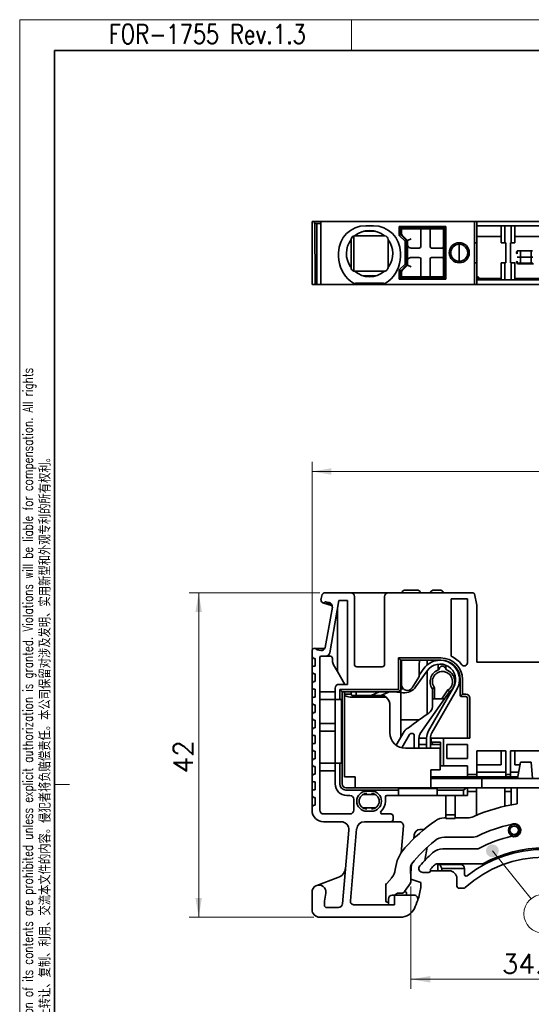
# Model space of a CAD drawing. Header units: millimetres. Extents: x 6 to 292, y 5 to 204.
# Tile 7 of 23: x 6 to 72, y 77 to 204. Entities that reach past the tile are written whole.
import ezdxf
from ezdxf.enums import TextEntityAlignment as Align

# ---------------------------------------------------------------- set-up
doc = ezdxf.new("R2010")
doc.units = ezdxf.units.MM
for name, color, linetype in [('TEXT', 7, 'Continuous'), ('可见', 7, 'Continuous'), ('图框', 7, 'Continuous'), ('细实线', 7, 'Continuous'), ('轮廓线', 7, 'Continuous')]:
    doc.layers.add(name, color=color, linetype=linetype)
doc.layers.add('尺寸层', color=5, linetype='Continuous', lineweight=13)
doc.styles.add('SEACAD_romans_shx', font='romans.shx')
doc.styles.add('SEACAD_Solid_Edge_ANSI', font='seans.ttf', dxfattribs={"width": 0.8})
doc.dimstyles.new('DEGSON', dxfattribs={"dimtxt": 2.5, "dimasz": 2.5, "dimexe": 1.25, "dimexo": 0.75, "dimgap": 0.75, "dimtad": 1, "dimdsep": 46, "dimtxsty": 'SEACAD_romans_shx', "dimblk1": '_SE_FILLED', "dimblk2": '_SE_FILLED', "dimsah": 1, "dimcen": 1.25, "dimadec": 1, "dimazin": 0, "dimtfac": 0.7, "dimtdec": 3, "dimtmove": 0, "dimatfit": 3, "dimfxl": 1, "dimtolj": 1, "dimarcsym": 0})

# ---------------------------------------------------------------- blocks, each defined once
blk = doc.blocks.new('SE1')
at = {"layer": '尺寸层'}
h = blk.add_hatch(color=256, dxfattribs=at)
edge = h.paths.add_edge_path()
edge.add_ellipse((66.76, 96.41), major_axis=(0.833, 0), ratio=1, start_angle=0, end_angle=360)
at = {"layer": '可见', "color": 7, "linetype": 'Continuous', "lineweight": 35}
for p, q in [((56.99, 130.17), (55.49, 130.17)), ((59.94, 130.17), (59.19, 130.17)), ((44.55, 128.88), (44.65, 129.41)), ((45.14, 129.82), (48.39, 129.82)), ((46.88, 128.82), (45.68, 122.04)), ((47.98, 128.82), (46.88, 128.82)), ((47.98, 128.82), (47.98, 117.96)), ((50.34, 129.82), (48.39, 129.82)), ((48.89, 129.32), (48.89, 120.54)), ((50.34, 129.82), (51.34, 129.82)), ((53.29, 129.82), (51.34, 129.82)), ((52.79, 120.54), (52.79, 129.32)), ((53.29, 129.82), (64.24, 129.82)), ((61.42, 129.02), (61.42, 121.6)), ((63.52, 129.02), (61.42, 129.02)), ((63.52, 120.76), (63.52, 129.02)), ((64.44, 129.66), (64.74, 128.22)), ((46.02, 128.11), (44.78, 128.53)), ((45.12, 128.63), (45.05, 128.58)), ((45.1, 122.74), (46.02, 127.96)), ((45.61, 128.54), (45.12, 128.63)), ((45.13, 128.62), (45.92, 128.36)), ((46.69, 119.61), (46.69, 127.74)), ((64.74, 120.82), (64.74, 128.22)), ((43.76, 122.62), (45.05, 122.6)), ((43.97, 122.49), (44.03, 122.42)), ((44.03, 122.42), (44.52, 122.33)), ((43.4, 122.35), (43.39, 122.29)), ((43.39, 121.52), (43.39, 122.29)), ((43.59, 121.32), (43.39, 121.52)), ((43.39, 120.12), (43.39, 121.52)), ((43.79, 121.32), (43.59, 121.32)), ((43.79, 120.32), (43.79, 121.32)), ((44.39, 121.42), (44.39, 101.68)), ((45.19, 121.62), (44.59, 121.62)), ((45.74, 121.62), (45.19, 121.62)), ((46.04, 121), (46.04, 121.32)), ((54.59, 121.38), (54.59, 117.28)), ((60.09, 121.38), (54.59, 121.38)), ((54.89, 121.08), (54.59, 121.38)), ((43.39, 120.12), (43.59, 120.32)), ((43.39, 119.52), (43.39, 120.12)), ((43.59, 120.32), (43.79, 120.32)), ((46.69, 119.61), (46.18, 120.5)), ((49.19, 120.24), (52.49, 120.24)), ((54.89, 121.08), (54.89, 116.98)), ((60.09, 121.08), (54.89, 121.08)), ((54.99, 121.08), (54.99, 117.92)), ((57.29, 120.67), (57.35, 121.08)), ((57.29, 119.16), (57.29, 120.67)), ((57.89, 120.02), (57.29, 119.16)), ((58.29, 120.47), (58.29, 121.08)), ((59.75, 119.83), (59.75, 120.59)), ((59.95, 120.12), (59.78, 119.84)), ((60.64, 120.12), (60.8, 119.84)), ((60.75, 120.99), (60.75, 120.97)), ((60.75, 120.44), (60.75, 119.94)), ((64.74, 120.82), (72.84, 120.82)), ((43.59, 119.32), (43.39, 119.52)), ((43.39, 118.12), (43.39, 119.52)), ((43.79, 119.32), (43.59, 119.32)), ((43.79, 118.32), (43.79, 119.32)), ((47.64, 117.96), (46.69, 119.61)), ((56.37, 117.53), (57.22, 118.9)), ((56.86, 117.67), (58.3, 119.73)), ((58.29, 114.08), (58.29, 119.72)), ((61.74, 119.01), (61.95, 119.01)), ((62.46, 119.01), (62.56, 119.01)), ((62.59, 118.58), (62.59, 116.58)), ((62.89, 116.68), (62.89, 118.58)), ((43.39, 118.12), (43.59, 118.32)), ((43.39, 117.52), (43.39, 118.12)), ((43.59, 117.32), (43.39, 117.52)), ((43.39, 116.12), (43.39, 117.52)), ((43.59, 118.32), (43.79, 118.32)), ((43.79, 117.32), (43.59, 117.32)), ((43.79, 116.32), (43.79, 117.32)), ((46.39, 115.98), (46.39, 117.46)), ((46.89, 117.96), (47.98, 117.96)), ((46.99, 115.98), (46.99, 117.28)), ((54.59, 117.28), (46.99, 117.28)), ((47.29, 116.98), (46.99, 117.28)), ((54.89, 116.98), (54.59, 117.28)), ((55.19, 117.37), (54.89, 117.4)), ((61.74, 117.56), (58.49, 111.94)), ((58.93, 111.69), (62.17, 117.31)), ((59.28, 117.51), (58.98, 117.41)), ((58.98, 117.41), (58.98, 116.08)), ((59.28, 116.08), (59.28, 117.51)), ((61.86, 118.01), (61.93, 118.01)), ((62.44, 118.01), (62.59, 118.01)), ((43.39, 116.12), (43.59, 116.32)), ((43.39, 115.52), (43.39, 116.12)), ((43.59, 116.32), (43.79, 116.32)), ((44.39, 116.98), (46.39, 116.98)), ((47.29, 116.98), (47.29, 105.08)), ((54.89, 116.98), (47.29, 116.98)), ((47.59, 116.98), (47.59, 116.68)), ((47.59, 116.68), (48.44, 116.68)), ((47.59, 116.68), (47.59, 116.55)), ((47.59, 105.98), (47.59, 116.55)), ((48.44, 116.68), (48.44, 116.98)), ((48.44, 116.68), (48.56, 116.51)), ((48.56, 116.51), (52.69, 116.51)), ((53.01, 116.28), (48.79, 116.28)), ((49.09, 116.51), (49.09, 116.98)), ((52.11, 116.98), (51.06, 116.51)), ((52.29, 116.51), (53.21, 116.92)), ((53.98, 116.98), (55.15, 116.87)), ((54.89, 111.1), (54.89, 116.9)), ((60.55, 116.08), (57.42, 111.59)), ((58.98, 116.08), (59.28, 116.08)), ((58.98, 116.08), (58.98, 115.07)), ((60.19, 116.08), (59.28, 116.08)), ((60.99, 117.23), (60.19, 116.08)), ((60.19, 116.08), (60.55, 116.08)), ((60.55, 116.08), (61.21, 117.01)), ((62.65, 116.43), (62.89, 116.68)), ((62.79, 116.38), (63.34, 116.38)), ((63.34, 116.68), (62.89, 116.68)), ((63.54, 116.18), (63.54, 110.98)), ((63.84, 110.98), (63.84, 116.18)), ((43.59, 115.32), (43.39, 115.52)), ((43.39, 114.12), (43.39, 115.52)), ((43.79, 115.32), (43.59, 115.32)), ((43.79, 114.32), (43.79, 115.32)), ((46.39, 115.98), (44.39, 115.98)), ((46.99, 115.98), (46.39, 115.98)), ((46.39, 107.77), (46.39, 115.98)), ((46.99, 115.98), (47.21, 115.98)), ((47.21, 107.77), (47.21, 115.98)), ((53.49, 111.68), (53.49, 115.18)), ((43.39, 114.12), (43.59, 114.32)), ((43.39, 113.52), (43.39, 114.12)), ((43.59, 113.32), (43.39, 113.52)), ((43.39, 112.12), (43.39, 113.52)), ((43.59, 114.32), (43.79, 114.32)), ((43.39, 112.12), (43.59, 112.32)), ((43.79, 113.32), (43.59, 113.32)), ((43.59, 112.32), (43.79, 112.32)), ((43.79, 112.32), (43.79, 113.32)), ((44.39, 112.89), (46.39, 112.89)), ((54.89, 113.37), (57.28, 113.37)), ((43.39, 111.52), (43.39, 112.12)), ((43.59, 111.32), (43.39, 111.52)), ((43.39, 110.12), (43.39, 111.52)), ((43.79, 111.32), (43.59, 111.32)), ((43.79, 110.32), (43.79, 111.32)), ((46.39, 111.89), (44.39, 111.89)), ((54.31, 110.07), (55.33, 111.87)), ((56.02, 111.47), (55.03, 109.73)), ((56.2, 111.58), (56.44, 111.58)), ((56.64, 109.68), (56.64, 111.38)), ((57.24, 109.68), (57.24, 111.01)), ((57.24, 110.98), (58.24, 110.98)), ((58.24, 110.98), (58.24, 109.68)), ((58.74, 109.68), (58.74, 110.98)), ((58.74, 110.98), (58.84, 110.98)), ((58.98, 110.98), (58.84, 110.98)), ((58.84, 110.48), (58.84, 110.98)), ((60.44, 110.98), (58.98, 110.98)), ((60.44, 110.98), (63.84, 110.98)), ((60.44, 107.43), (60.44, 110.98)), ((43.39, 110.12), (43.59, 110.32)), ((43.39, 109.52), (43.39, 110.12)), ((43.59, 110.32), (43.79, 110.32)), ((58.79, 109.68), (55.49, 109.68)), ((57.24, 110.18), (58.24, 110.18)), ((58.74, 110.18), (59.14, 110.18)), ((59.99, 109.68), (58.79, 109.68)), ((58.84, 110.48), (58.98, 110.48)), ((58.84, 110.48), (59.14, 110.18)), ((58.98, 110.48), (60.04, 110.48)), ((59.14, 110.18), (59.19, 110.18)), ((59.19, 110.18), (60.04, 110.18)), ((59.99, 109.68), (59.99, 106.88)), ((60.04, 107.43), (60.04, 110.48)), ((60.84, 110.18), (60.84, 108.38)), ((63.54, 110.18), (60.84, 110.18)), ((63.54, 108.38), (63.54, 110.18)), ((43.59, 109.32), (43.39, 109.52)), ((43.39, 108.12), (43.39, 109.52)), ((43.79, 109.32), (43.59, 109.32)), ((43.79, 108.32), (43.79, 109.32)), ((60.84, 108.38), (63.54, 108.38)), ((68.49, 109.34), (64.74, 109.34)), ((64.74, 106.28), (64.74, 109.34)), ((67.89, 107.52), (67.89, 109.34)), ((68.49, 106.28), (68.49, 109.34)), ((69.09, 109.34), (69.09, 106.28)), ((72.84, 109.34), (69.09, 109.34)), ((69.69, 107.52), (69.69, 109.34)), ((43.39, 108.12), (43.59, 108.32)), ((43.39, 107.52), (43.39, 108.12)), ((43.59, 107.32), (43.39, 107.52)), ((43.39, 106.12), (43.39, 107.52)), ((43.59, 108.32), (43.79, 108.32)), ((43.79, 107.32), (43.59, 107.32)), ((43.79, 106.32), (43.79, 107.32)), ((44.39, 107.77), (46.39, 107.77)), ((46.39, 107.77), (46.99, 107.77)), ((46.39, 105.08), (46.39, 107.77)), ((46.99, 107.77), (46.99, 105.08)), ((47.21, 107.77), (46.99, 107.77)), ((60.04, 107.43), (60.44, 107.43)), ((63.54, 107.43), (60.44, 107.43)), ((63.54, 106.28), (63.54, 107.43)), ((64.74, 107.52), (67.89, 107.52)), ((69.69, 107.52), (70.33, 107.52)), ((70.02, 105.78), (70.39, 107.87)), ((71.79, 107.87), (70.39, 107.87)), ((71.79, 107.87), (71.98, 105.78)), ((43.39, 106.12), (43.59, 106.32)), ((43.39, 105.52), (43.39, 106.12)), ((43.59, 106.32), (43.79, 106.32)), ((46.39, 106.77), (44.39, 106.77)), ((47.59, 105.98), (48.79, 105.98)), ((48.79, 105.98), (48.99, 105.98)), ((48.99, 105.78), (48.99, 105.98)), ((58.79, 105.78), (58.79, 106.88)), ((58.79, 106.88), (59.99, 106.88)), ((58.79, 105.98), (63.54, 105.98)), ((64.74, 106.28), (63.54, 106.28)), ((63.54, 106.28), (63.54, 105.98)), ((63.54, 105.98), (64.74, 105.98)), ((64.74, 106.58), (68.49, 106.58)), ((64.74, 105.98), (64.74, 106.28)), ((64.74, 105.98), (68.49, 105.98)), ((69.09, 106.28), (68.49, 106.28)), ((68.49, 106.28), (68.49, 105.98)), ((68.49, 105.98), (69.09, 105.98)), ((69.09, 106.58), (70.16, 106.58)), ((69.09, 105.98), (69.09, 106.28)), ((69.09, 105.98), (70.06, 105.98)), ((43.59, 105.32), (43.39, 105.52)), ((43.39, 104.12), (43.39, 105.52)), ((43.79, 105.32), (43.59, 105.32)), ((43.79, 104.32), (43.79, 105.32)), ((63.39, 104.58), (47.79, 104.58)), ((48.99, 105.78), (48.99, 104.58)), ((58.79, 104.58), (58.79, 105.78)), ((58.79, 105.78), (63.09, 105.78)), ((63.39, 104.58), (63.04, 104.28)), ((63.29, 105.78), (63.09, 105.78)), ((63.48, 105.78), (63.29, 105.78)), ((63.54, 104.58), (63.39, 104.58)), ((63.48, 105.78), (64.39, 105.78)), ((64.39, 104.58), (63.54, 104.58)), ((63.54, 103.58), (63.54, 104.58)), ((65.39, 105.78), (64.39, 105.78)), ((64.39, 104.58), (65.39, 104.58)), ((64.69, 104.08), (64.69, 104.58)), ((65.39, 105.78), (79.39, 105.78)), ((65.39, 105.78), (65.39, 104.58)), ((79.39, 104.58), (65.39, 104.58)), ((68.39, 104.58), (68.39, 104.08)), ((69.19, 104.08), (69.19, 104.58)), ((69.99, 104.58), (69.99, 102.51)), ((43.39, 104.12), (43.59, 104.32)), ((43.39, 103.52), (43.39, 104.12)), ((43.59, 103.32), (43.39, 103.52)), ((43.39, 102.12), (43.39, 103.52)), ((43.59, 104.32), (43.79, 104.32)), ((43.79, 103.32), (43.59, 103.32)), ((43.79, 102.32), (43.79, 103.32)), ((47.79, 104.28), (54.59, 104.28)), ((47.89, 103.58), (48.29, 103.58)), ((51.62, 103.68), (49.97, 103.68)), ((51.09, 104.13), (50.49, 104.13)), ((52.89, 102.83), (52.89, 103.38)), ((54.59, 103.58), (53.09, 103.58)), ((54.59, 104.49), (59.59, 104.49)), ((54.59, 104.28), (54.59, 104.49)), ((54.59, 103.58), (54.59, 104.28)), ((54.59, 103.58), (59.59, 103.58)), ((59.59, 104.49), (59.59, 104.28)), ((59.59, 104.28), (59.59, 103.58)), ((59.59, 104.28), (63.04, 104.28)), ((59.59, 103.58), (63.04, 103.58)), ((60.74, 101.08), (60.74, 103.58)), ((61.94, 103.58), (61.94, 101.08)), ((63.04, 104.28), (63.04, 103.58)), ((63.04, 103.58), (63.54, 103.58)), ((63.54, 104.08), (64.69, 104.08)), ((64.69, 101.18), (64.69, 104.08)), ((68.39, 104.08), (69.19, 104.08)), ((68.39, 102.2), (68.39, 104.08)), ((69.19, 102.37), (69.19, 104.08)), ((43.39, 102.12), (43.59, 102.32)), ((43.39, 101.67), (43.39, 102.12)), ((43.59, 102.32), (43.79, 102.32)), ((48.79, 101.68), (48.79, 103.08)), ((49.97, 101.98), (51.62, 101.98)), ((44.89, 101.18), (48.29, 101.18)), ((50.49, 101.53), (51.09, 101.53)), ((52.47, 101.18), (53.59, 101.18)), ((53.89, 100.47), (53.89, 100.88)), ((61.94, 101.08), (60.74, 101.08)), ((60.74, 101.08), (60.74, 100.58)), ((61.94, 100.58), (61.94, 101.08)), ((44.89, 100.17), (47.16, 100.17)), ((50.17, 100.17), (53.59, 100.17)), ((53.59, 100.17), (54.73, 100.17)), ((54.92, 96.12), (55.23, 99.63)), ((60.74, 100.67), (60.54, 100.67)), ((60.74, 100.58), (61.94, 100.58)), ((63.53, 100.67), (61.94, 100.67)), ((47.32, 89.53), (48.16, 99.09)), ((49.17, 99.26), (48.36, 89.94)), ((56.63, 98.49), (56.59, 97.99)), ((57.83, 99.17), (57.38, 99.17)), ((60.56, 98.17), (64.08, 98.17)), ((58.01, 95.16), (58.31, 96.87)), ((64.78, 96.67), (60.36, 96.67)), ((56.21, 92.53), (56.15, 94.36)), ((56.3, 94.74), (56.19, 93.48)), ((59.61, 94.72), (65.38, 94.72)), ((59.69, 94.62), (59.69, 93.82)), ((59.94, 94.62), (59.69, 94.62)), ((62.66, 94.62), (59.94, 94.62)), ((59.94, 94.62), (60.19, 94.12)), ((56.19, 93.06), (56.19, 93.48)), ((57.74, 93.62), (58.54, 93.62)), ((58.74, 93.82), (58.74, 93.96)), ((58.97, 93.82), (59.69, 93.82)), ((59.69, 93.82), (60.19, 93.82)), ((60.19, 94.12), (63.16, 94.12)), ((60.19, 93.82), (60.19, 94.12)), ((60.19, 93.82), (61.16, 93.82)), ((63.16, 94.12), (63.16, 93.34)), ((43.99, 91.93), (46.75, 92.94)), ((52.94, 91.86), (52.94, 89.95)), ((53.07, 92.18), (53.71, 92.93)), ((56.13, 92.23), (55.39, 91.15)), ((56.21, 92.72), (57.49, 92.29)), ((57.49, 91.67), (57.49, 92.29)), ((62.16, 91.87), (62.16, 92.82)), ((43.39, 88.82), (43.39, 91.08)), ((45.18, 90.93), (45, 89.9)), ((54.09, 90.67), (53.79, 90.67)), ((56.61, 90.67), (54.09, 90.67)), ((54.09, 89.4), (54.09, 90.67)), ((54.98, 90.93), (54.6, 90.93)), ((55.5, 91.11), (55.38, 91.14)), ((55.63, 90.67), (55.65, 90.9)), ((63.03, 91.57), (62.46, 91.57)), ((44.99, 89.37), (44.99, 89.85)), ((48.86, 89.4), (54.09, 89.4)), ((53.29, 89.75), (53.14, 89.75)), ((53.29, 90.17), (53.29, 89.4)), ((45.29, 89.07), (46.82, 89.07)), ((44.39, 87.82), (54.85, 87.82))]:
    blk.add_line(p, q, dxfattribs=at)
for radius in [0.75, 0.55]:
    blk.add_circle((69.59, 99.07), radius, dxfattribs=at)
for centre, radius, start, end in [((55.49, 129.67), 0.5, 90, 162.5424), ((56.99, 129.67), 0.5, 17.4576, 90), ((59.19, 129.67), 0.5, 90, 162.5424), ((59.94, 129.67), 0.5, 17.4576, 90), ((44.85, 128.83), 0.3, 169.9698, 261.0588), ((45.14, 129.32), 0.5, 90, 170), ((48.39, 129.32), 0.5, 0, 90), ((53.29, 129.32), 0.5, 90, 180), ((64.24, 129.62), 0.2, 11.861, 90), ((44.88, 128.82), 0.3, 256.1435, 305), ((45.52, 128.05), 0.5, 350, 80), ((43.7, 122.33), 0.3, 75.9077, 176.3967), ((43.73, 122.32), 0.3, 34.994, 80.8222), ((44.6, 122.83), 0.5, 260, 350), ((44.59, 121.42), 0.2, 90, 180), ((45.19, 122.12), 0.5, 270, 350), ((45.74, 121.32), 0.3, 0, 90), ((60.09, 118.58), 2.8, 0, 90), ((60.09, 118.58), 3.3, 35.9655, 66.3156), ((47.04, 121), 1, 180, 210), ((49.19, 120.54), 0.3, 180, 270), ((52.49, 120.54), 0.3, 270, 0), ((59.97, 118.56), 2.53, 97.4714, 145), ((59.97, 118.56), 2.03, 330.4018, 145), ((60.29, 118.32), 1.6, 108.5904, 214.7836), ((60.29, 119.92), 0.4, 30, 150), ((60.09, 118.58), 2.5, 0, 90), ((59.97, 118.56), 2.53, 330.36, 78.649), ((60.29, 118.32), 1.6, 304.7807, 71.4096), ((63.1, 120.76), 0.417, 215.9655, 0), ((56.79, 119.16), 0.5, 328.3582, 360), ((60.29, 118.32), 1.3, 302.5362, 218.7324), ((46.89, 117.46), 0.5, 90, 180), ((55.74, 117.92), 0.745, 180, 328.3582), ((55.31, 118.76), 1.89, 265, 325), ((55.31, 118.76), 1.39, 265, 266.8545), ((51.99, 115.18), 1.5, 47.1666, 62.5018), ((51.99, 115.18), 1.5, 0, 47.1666), ((53.62, 116), 1, 103.6044, 114), ((72.29, 128.07), 15.66, 223.8226, 224.9395), ((62.79, 116.58), 0.2, 180, 225), ((62.79, 116.58), 0.2, 225, 270), ((63.34, 116.18), 0.5, 0, 90), ((63.34, 116.18), 0.2, 0, 90), ((57.98, 115.07), 1, 303.4426, 359.9998), ((79.56, 82.4), 38.15, 123.4426, 128.3201), ((56.2, 111.38), 1, 107.28, 150.4655), ((55.49, 111.68), 2, 180, 270), ((56.2, 111.38), 0.2, 90, 150.4655), ((56.44, 111.38), 0.2, 0, 90), ((58.24, 111.01), 1, 145.0419, 180), ((60.17, 110.98), 1.93, 150, 180), ((60.17, 110.98), 1.43, 150, 180), ((47.89, 105.08), 1.5, 180, 270), ((47.79, 105.08), 0.8, 180, 270), ((47.79, 105.08), 0.5, 180, 270), ((48.29, 103.08), 0.5, 0, 90), ((50.49, 102.83), 1.3, 90, 270), ((50.49, 102.83), 1, 90, 270), ((51.09, 102.83), 1.3, 270, 90), ((51.09, 102.83), 1, 270, 90), ((53.09, 103.38), 0.2, 90, 180), ((51.09, 102.83), 1.8, 313.5313, 360), ((73.39, 80.57), 22.2, 98.8097, 114.0454), ((44.89, 101.67), 1.5, 180.0581, 270), ((44.89, 101.68), 0.5, 180, 270), ((48.29, 101.68), 0.5, 270, 0), ((52.47, 101.38), 0.2, 133.5298, 270), ((53.59, 100.88), 0.3, 0, 90), ((63.53, 102.67), 2, 270, 294.0454), ((65.19, 101.18), 0.5, 180, 199.426), ((47.16, 99.17), 1, 355, 90), ((50.17, 99.17), 1, 90.0001, 175), ((53.59, 100.47), 0.3, 270, 0), ((54.73, 99.67), 0.5, 354.9296, 90), ((73.39, 80.57), 24.2, 125.3814, 137.9266), ((60.54, 98.67), 2, 90, 125.3814), ((73.39, 80.57), 19.7, 102.3368, 115.4146), ((69.59, 99.07), 0.85, 246.2121, 118.7666), ((57.38, 98.42), 0.75, 90, 175), ((57.83, 98.42), 0.75, 83.8567, 90), ((60.56, 96.17), 2, 90, 129.4412), ((64.08, 100.17), 2, 270, 295.4146), ((73.39, 80.57), 18.2, 103.1575, 117.4143), ((73.39, 80.57), 22.2, 129.4412, 140.5058), ((59.14, 93.44), 5, 137.9266, 173.5021), ((73.39, 80.57), 21.2, 132.7456, 139.1115), ((60.36, 94.67), 2, 90, 132.7456), ((73.35, 80.58), 16, 51.9703, 128.0297), ((64.78, 97.17), 0.5, 270, 297.4143), ((73.39, 80.57), 16.2, 61.3119, 118.6881), ((56.65, 94.37), 0.5, 140.5058, 182), ((57.74, 94.12), 0.5, 139.1115, 270), ((73.39, 80.57), 19.9, 135.2828, 137.189), ((59.61, 94.22), 0.5, 90, 135.2828), ((62.66, 94.12), 0.5, 0, 90), ((73.35, 80.57), 15, 47.6091, 132.3909), ((65.38, 95.22), 0.5, 270, 298.6881), ((46.24, 94.35), 1.5, 290, 355), ((52.19, 94.23), 2, 319.4065, 353.5021), ((58.54, 93.82), 0.2, 270, 0), ((58.94, 93.96), 0.2, 137.189, 180), ((58.97, 94.82), 1, 256.8743, 270), ((61.16, 92.82), 1, 0, 90), ((63.36, 93.34), 0.2, 180, 308.0297), ((44.29, 91.08), 0.9, 350, 180), ((53.44, 91.86), 0.5, 139.4065, 180), ((55.71, 92.51), 0.5, 325.7717, 2), ((62.46, 91.87), 0.3, 180, 270), ((53.79, 90.17), 0.5, 90, 180), ((54.6, 90.43), 0.5, 90, 151.4781), ((54.98, 91.43), 0.5, 270, 325.7717), ((55.45, 90.91), 0.2, 354.8516, 75.4576), ((56.61, 90.17), 0.5, 341.0992, 90), ((48.1, 93.09), 9.5, 341.0992, 351.4318), ((63.03, 91.87), 0.3, 270, 312.3909), ((45.29, 89.85), 0.3, 170, 180), ((45.29, 89.37), 0.3, 180, 269.9991), ((46.82, 89.57), 0.5, 270.1278, 354.8007), ((48.86, 89.9), 0.5, 174.9295, 270), ((53.14, 89.95), 0.2, 180, 270), ((48.1, 93.09), 9.5, 334.1903, 341.0992), ((44.39, 88.82), 1, 180, 270), ((54.85, 89.82), 2, 270, 334.1903)]:
    blk.add_arc(centre, radius, start, end, dxfattribs=at)
blk.add_open_spline([(48.79, 116.28), (48.63, 116.28), (48.48, 116.29), (48.18, 116.32), (48.05, 116.34), (47.83, 116.4), (47.74, 116.43), (47.62, 116.49), (47.59, 116.52), (47.59, 116.55)], degree=3, knots=[0, 0, 0, 0, 0.25, 0.25, 0.5, 0.5, 0.75, 0.75, 1, 1, 1, 1], dxfattribs=at)
at = {"layer": '尺寸层'}
blk.add_lwpolyline([(71.77, 90.21), (66.76, 96.41)], dxfattribs=at)
blk.add_circle((73.35, 88.26), 2.5, dxfattribs=at)
blk = doc.blocks.new('SE2')
at = {"layer": '可见', "color": 7, "linetype": 'Continuous', "lineweight": 35}
for p, q in [((43.39, 177.88), (43.4, 177.88)), ((43.39, 169.73), (43.39, 177.88)), ((43.71, 177.88), (43.4, 177.88)), ((43.4, 169.73), (43.4, 177.88)), ((44.55, 177.88), (43.71, 177.88)), ((43.71, 177.63), (43.71, 177.88)), ((43.75, 177.63), (43.78, 169.73)), ((43.76, 177.63), (44.55, 177.63)), ((43.78, 169.73), (43.76, 177.63)), ((44.03, 177.63), (44.03, 169.73)), ((44.55, 177.88), (44.55, 177.88)), ((44.65, 177.88), (44.55, 177.88)), ((44.55, 177.88), (44.55, 169.73)), ((45.14, 177.88), (44.65, 177.88)), ((64.24, 177.88), (45.14, 177.88)), ((50.34, 177.33), (51.34, 177.33)), ((54.69, 177.23), (60.74, 177.23)), ((54.69, 177.23), (54.89, 177.03)), ((54.69, 176.06), (54.69, 177.23)), ((60.74, 177.23), (60.54, 177.03)), ((60.74, 177.23), (60.74, 170.43)), ((64.44, 177.88), (64.24, 177.88)), ((64.74, 177.88), (64.44, 177.88)), ((64.44, 175.13), (64.44, 177.88)), ((72.84, 177.88), (64.74, 177.88)), ((64.74, 175.13), (64.74, 177.88)), ((72.84, 177.33), (64.74, 177.33)), ((67.89, 175.13), (67.89, 177.33)), ((68.39, 175.13), (68.39, 177.33)), ((69.19, 175.13), (69.19, 177.33)), ((69.69, 175.13), (69.69, 177.33)), ((48.79, 171.45), (48.79, 176.01)), ((48.92, 176.03), (52.77, 176.03)), ((50.08, 176.63), (51.61, 176.63)), ((54.69, 176.06), (54.89, 176.15)), ((55.44, 175.31), (54.69, 176.06)), ((54.89, 176.15), (54.89, 177.03)), ((60.54, 177.03), (54.89, 177.03)), ((54.89, 176.83), (54.99, 176.83)), ((54.89, 176.43), (54.99, 176.43)), ((54.89, 176.15), (55.64, 175.4)), ((54.99, 176.93), (55.49, 176.93)), ((54.99, 176.93), (54.99, 176.39)), ((54.99, 176.39), (54.99, 176.05)), ((55.14, 176.03), (55.74, 175.43)), ((55.49, 176.93), (56.99, 176.93)), ((56.99, 176.93), (57.49, 176.93)), ((57.28, 176.93), (57.28, 177.03)), ((57.49, 174.63), (57.49, 176.93)), ((57.49, 176.93), (58.69, 176.93)), ((58.29, 176.93), (58.29, 177.03)), ((58.69, 176.93), (58.69, 174.63)), ((58.69, 176.93), (59.19, 176.93)), ((59.19, 176.93), (59.94, 176.93)), ((59.94, 176.93), (60.44, 176.93)), ((60.44, 174.63), (60.44, 176.93)), ((60.54, 177.03), (60.54, 170.63)), ((64.74, 175.93), (67.89, 175.93)), ((69.69, 175.93), (72.84, 175.93)), ((48.44, 171.93), (48.44, 175.53)), ((53.24, 171.93), (53.24, 175.53)), ((53.24, 175.53), (53.25, 175.52)), ((55.64, 175.4), (55.44, 175.31)), ((55.44, 172.35), (55.44, 175.31)), ((55.64, 175.4), (55.64, 172.26)), ((56.24, 175.64), (55.74, 175.43)), ((55.74, 175.43), (55.74, 174.93)), ((55.74, 172.73), (55.74, 174.93)), ((60.44, 174.63), (60.44, 173.03)), ((62.46, 174.93), (62.46, 172.73)), ((64.44, 175.13), (64.44, 172.53)), ((64.44, 175.13), (64.74, 175.13)), ((64.74, 172.53), (64.74, 175.13)), ((67.89, 175.13), (68.39, 175.13)), ((68.39, 175.13), (68.49, 175.13)), ((68.49, 175.13), (68.49, 172.53)), ((69.09, 172.53), (69.09, 175.13)), ((69.09, 175.13), (69.19, 175.13)), ((69.19, 175.13), (69.69, 175.13)), ((46.84, 173.33), (46.84, 173.83)), ((54.84, 173.33), (54.84, 173.83)), ((56.24, 174.43), (56.99, 174.43)), ((57.29, 174.43), (56.99, 174.43)), ((59.19, 174.43), (58.89, 174.43)), ((59.19, 174.43), (59.94, 174.43)), ((60.24, 174.43), (59.94, 174.43)), ((69.99, 174.08), (70.39, 174.08)), ((69.99, 173.71), (69.99, 174.05)), ((71.79, 174.08), (70.39, 174.08)), ((70.39, 173.28), (70.39, 174.08)), ((71.79, 174.08), (71.98, 174.08)), ((71.79, 173.28), (71.79, 174.08)), ((54.69, 171.6), (55.44, 172.35)), ((55.64, 172.26), (54.89, 171.51)), ((55.74, 172.23), (55.14, 171.63)), ((55.44, 172.35), (55.64, 172.26)), ((55.74, 172.73), (55.74, 172.23)), ((56.24, 172.02), (55.74, 172.23)), ((56.99, 173.23), (56.24, 173.23)), ((56.99, 173.23), (57.29, 173.23)), ((57.49, 170.73), (57.49, 173.03)), ((58.69, 173.03), (58.69, 170.73)), ((58.89, 173.23), (59.19, 173.23)), ((59.94, 173.23), (59.19, 173.23)), ((59.94, 173.23), (60.24, 173.23)), ((60.44, 170.73), (60.44, 173.03)), ((64.44, 169.73), (64.44, 172.53)), ((64.74, 172.53), (64.44, 172.53)), ((64.74, 169.73), (64.74, 172.53)), ((67.89, 170.33), (67.89, 172.53)), ((68.39, 172.53), (67.89, 172.53)), ((68.39, 172.53), (68.49, 172.53)), ((68.39, 170.33), (68.39, 172.53)), ((69.09, 172.53), (69.19, 172.53)), ((69.19, 170.33), (69.19, 172.53)), ((69.69, 172.53), (69.19, 172.53)), ((69.69, 170.33), (69.69, 172.53)), ((69.99, 172.48), (69.92, 172.48)), ((69.99, 173.28), (70.39, 173.28)), ((69.99, 173.28), (70.39, 173.28)), ((69.99, 172.48), (69.99, 172.75)), ((69.99, 172.48), (70.39, 172.48)), ((72.09, 172.38), (70.09, 172.38)), ((70.34, 172.38), (70.34, 172.48)), ((71.79, 173.28), (70.39, 173.28)), ((71.79, 173.28), (70.39, 173.28)), ((70.39, 172.48), (70.39, 173.28)), ((71.79, 172.48), (70.39, 172.48)), ((71.79, 173.28), (71.99, 173.28)), ((71.79, 173.28), (71.99, 173.28)), ((71.79, 172.48), (71.79, 173.28)), ((71.79, 172.48), (71.99, 172.48)), ((48.94, 171.43), (52.74, 171.43)), ((50.08, 170.83), (51.61, 170.83)), ((54.69, 170.43), (54.69, 171.6)), ((54.69, 171.6), (54.89, 171.51)), ((54.89, 170.63), (54.89, 171.51)), ((54.99, 171.23), (54.89, 171.23)), ((54.89, 171.13), (54.99, 171.13)), ((54.99, 171.61), (54.99, 171.27)), ((54.99, 171.27), (54.99, 170.73)), ((43.4, 169.73), (43.39, 169.73)), ((43.4, 169.73), (43.78, 169.73)), ((43.78, 169.73), (43.97, 169.73)), ((43.97, 169.73), (44.03, 169.73)), ((44.03, 169.73), (44.52, 169.73)), ((44.52, 169.73), (44.55, 169.73)), ((44.55, 169.73), (44.65, 169.73)), ((44.55, 169.73), (44.55, 169.73)), ((44.65, 169.73), (45.14, 169.73)), ((45.14, 169.73), (48.39, 169.73)), ((48.39, 169.73), (48.89, 169.73)), ((48.89, 169.83), (48.89, 169.73)), ((48.89, 169.73), (49.19, 169.73)), ((52.49, 169.9), (49.19, 169.9)), ((49.19, 169.73), (52.49, 169.73)), ((52.49, 169.73), (52.79, 169.73)), ((52.79, 169.73), (52.79, 169.83)), ((52.79, 169.73), (53.29, 169.73)), ((53.29, 169.73), (64.24, 169.73)), ((54.89, 170.63), (54.69, 170.43)), ((60.74, 170.43), (54.69, 170.43)), ((60.54, 170.63), (54.89, 170.63)), ((55.49, 170.73), (54.99, 170.73)), ((56.99, 170.73), (55.49, 170.73)), ((57.49, 170.73), (56.99, 170.73)), ((58.69, 170.73), (57.49, 170.73)), ((58.29, 170.63), (58.29, 170.73)), ((59.19, 170.73), (58.69, 170.73)), ((59.94, 170.73), (59.19, 170.73)), ((60.44, 170.73), (59.94, 170.73)), ((60.54, 170.63), (60.74, 170.43)), ((64.24, 169.73), (64.44, 169.73)), ((64.44, 169.73), (64.74, 169.73)), ((64.74, 170.49), (67.89, 170.49)), ((64.74, 170.33), (72.84, 170.33)), ((64.74, 169.73), (72.84, 169.73)), ((69.69, 170.49), (72.84, 170.49))]:
    blk.add_line(p, q, dxfattribs=at)
for radius in [1.3, 1.1]:
    blk.add_circle((62.47, 173.83), radius, dxfattribs=at)
for centre, radius, start, end in [((50.34, 173.83), 3.5, 90, 180), ((51.34, 173.83), 3.5, 0, 90), ((48.94, 175.53), 0.5, 101.6657, 173.918), ((48.94, 175.53), 0.499, 93.0893, 101.6677), ((50.84, 173.73), 3, 50.0338, 129.9665), ((52.74, 175.53), 0.5, 81.5537, 86.9036), ((52.74, 175.53), 0.5, 0.0001, 81.5535), ((55.49, 176.39), 0.5, 180, 225), ((50.84, 173.73), 3, 143.1301, 215.2292), ((48.94, 175.53), 0.5, 173.917, 180.0008), ((50.84, 173.73), 3, 324.9448, 36.6351), ((56.23, 174.92), 0.489, 182.1292, 216.879), ((56.24, 174.93), 0.5, 216.7181, 220.6934), ((56.24, 174.94), 0.507, 217.6116, 270.5156), ((57.29, 174.63), 0.2, 270, 0), ((58.89, 174.63), 0.2, 180, 270), ((60.24, 174.63), 0.2, 270, 0), ((56.24, 174.93), 0.5, 240.5456, 269.9999), ((70.09, 173.88), 0.2, 90, 240), ((50.84, 173.33), 4, 180, 232.2295), ((50.84, 173.33), 4, 307.7705, 0), ((56.24, 172.73), 0.5, 89.9998, 180.0002), ((57.29, 173.03), 0.2, 0, 90), ((58.89, 173.03), 0.2, 90, 180), ((60.24, 173.03), 0.2, 0, 90), ((70.09, 172.58), 0.2, 120, 270), ((50.84, 173.73), 3, 215.2291, 216.8699), ((48.94, 171.93), 0.5, 180, 244.7822), ((48.94, 171.93), 0.5, 244.7769, 266.9089), ((48.94, 171.93), 0.5, 266.9041, 269.9987), ((50.84, 173.73), 3, 230.0338, 309.9662), ((52.74, 171.93), 0.5, 269.9985, 273.0962), ((52.74, 171.93), 0.5, 273.0916, 286.3726), ((52.74, 171.93), 0.5, 286.3678, 359.9999), ((50.84, 173.73), 3, 323.1304, 324.9457), ((55.49, 171.27), 0.5, 135, 180), ((50.84, 173.33), 4, 232.2295, 240.8236), ((50.85, 173.32), 3.99, 298.1515, 299.1777), ((50.84, 173.33), 4, 299.1764, 307.7705), ((64.39, 169.83), 1, 41.1901, 69.5127)]:
    blk.add_arc(centre, radius, start, end, dxfattribs=at)
for centre, major_axis, ratio, start_param, end_param in [((55.47, 172.73), (0, -10.04), 0.7, 4.713671, 4.810494), ((49.19, 169.65), (-0.3, 0), 0.8391, 4.712389, 5.624823), ((52.49, 169.65), (0.3, 0), 0.8391, 0.658362, 1.570796)]:
    blk.add_ellipse(centre, major_axis=major_axis, ratio=ratio, start_param=start_param, end_param=end_param, dxfattribs=at)
for points in [[(55.74, 174.93), (55.75, 174.92), (55.75, 174.91), (55.75, 174.9)], [(48.89, 169.83), (48.89, 169.83), (48.9, 169.83), (48.92, 169.82), (48.94, 169.81), (48.96, 169.8)]]:
    blk.add_open_spline(points, degree=3, dxfattribs=at)
blk = doc.blocks.new('DMBLK1')
at = {"layer": '尺寸层'}
for points in [[(28.28, 127.32), (29.12, 127.32), (28.7, 129.82)], [(28.28, 90.32), (28.7, 87.82), (29.12, 90.32)]]:
    blk.add_hatch(color=256, dxfattribs=at).paths.add_polyline_path(points)
for p, q in [((44.39, 129.82), (27.45, 129.82)), ((28.7, 87.82), (28.7, 129.82)), ((43.64, 87.82), (27.45, 87.82))]:
    blk.add_line(p, q, dxfattribs=at)
at = {"layer": '尺寸层', "style": 'SEACAD_romans_shx'}
blk.add_text('42', height=2.5, rotation=90, dxfattribs=at).set_placement((25.45, 106.43), align=Align.TOP_LEFT)
blk = doc.blocks.new('_SE_FILLED')
at = {"color": 0}
blk.add_line((0, 0), (-1, 0), dxfattribs=at)
blk.add_solid([(0, 0), (-1, -0.1665), (-1, 0.1665), (0, 0)], dxfattribs=at)
blk = doc.blocks.new('DMBLK2')
at = {"layer": '尺寸层'}
for points in [[(45.89, 145.93), (43.39, 145.52), (45.89, 145.1)], [(115.09, 145.93), (115.09, 145.1), (117.59, 145.52)]]:
    blk.add_hatch(color=256, dxfattribs=at).paths.add_polyline_path(points)
for p, q in [((43.39, 122.27), (43.39, 146.77)), ((117.59, 121.57), (117.59, 146.77)), ((43.39, 145.52), (117.59, 145.52))]:
    blk.add_line(p, q, dxfattribs=at)
at = {"layer": '尺寸层', "style": 'SEACAD_romans_shx'}
blk.add_text('74.2', height=2.5, dxfattribs=at).set_placement((76.27, 148.77), align=Align.TOP_LEFT)
blk = doc.blocks.new('DMBLK5')
at = {"layer": '尺寸层'}
for points in [[(58.71, 79.36), (58.71, 80.2), (56.21, 79.78)], [(88.14, 79.36), (90.64, 79.78), (88.14, 80.2)]]:
    blk.add_hatch(color=256, dxfattribs=at).paths.add_polyline_path(points)
for p, q in [((56.21, 91.78), (56.21, 78.53)), ((90.64, 92.06), (90.64, 78.53)), ((56.21, 79.78), (90.64, 79.78))]:
    blk.add_line(p, q, dxfattribs=at)
at = {"layer": '尺寸层', "style": 'SEACAD_romans_shx'}
blk.add_text('34.43', height=2.5, dxfattribs=at).set_placement((68, 83.03), align=Align.TOP_LEFT)
blk = doc.blocks.new('A4-drawing_frame')
at = {"layer": '细实线', "color": 7, "linetype": 'Continuous', "lineweight": 13}
for p, q in [((-286.5, 199), (0, 199)), ((-286.5, 199), (-286.5, 0)), ((-243.5, 195), (-243.5, 199)), ((-280.03, 100), (-282.03, 100))]:
    blk.add_line(p, q, dxfattribs=at)
at = {"layer": '轮廓线', "color": 7, "linetype": 'Continuous', "lineweight": 35}
for q in [(-282, 5), (-5, 195)]:
    blk.add_line((-282, 195), q, dxfattribs=at)
at = {"layer": 'TEXT', "insert": (-262.18, 195.89), "char_height": 2.5, "width": 31.3347, "attachment_point": 8, "style": 'SEACAD_romans_shx'}
blk.add_mtext('{\\fromans|b0||i0||c0|p34;\\C7;\\H2.5;\\W0.8;FOR-1755 Rev.1.3}', dxfattribs=at)
at = {"layer": 'TEXT', "insert": (-286.1, 15), "char_height": 1.3, "width": 171.2178, "attachment_point": 1, "rotation": 90, "style": 'SEACAD_Solid_Edge_ANSI'}
blk.add_mtext('{\\fromans|b0||i0||c0|p34;\\C7;\\H1.3;\\W0.752;Transfer or duplication of this document as well as the utilization or communication of its contents are prohibited unless explicit authorization is granted. Violations will be liable for compensation. All rights      \\P}{\\fromans|b0||i0||c0|p34;\\C7;\\H1.3;\\W0.752;reserved for patent, utility model or designs registrations}{\\fromans|b0||i0||c0|p34;\\C7;\\H1.3;\\W0.752;.}{\\fSolid Edge ANSI|b0||i0||c0|p34;\\C7;\\H1.3;\\W0.752;  非给予明确授权，否则禁止转让、复制、利用、交流本文件的内容。侵犯者将负赔偿责任。本公司保留对涉及发明、实用新型和外观专利的所有权利。}', dxfattribs=at)

msp = doc.modelspace()

# ---------------------------------------------------------------- block references
at = {"layer": '图框', "color": 7}
msp.add_blockref('A4-drawing_frame', (292, 5), dxfattribs=at)
at = {"layer": '尺寸层'}
for name in ['SE2', 'SE1']:
    msp.add_blockref(name, (0, 0), dxfattribs=at)

# ---------------------------------------------------------------- dimensions: what is measured, and where the dimension line sits
for base, p1, p2, picture, middle in [((117.593, 145.518), (43.393, 121.523), (117.593, 120.823), 'DMBLK2', (80.493, 145.518)), ((90.641, 79.781), (56.212, 92.531), (90.641, 92.805), 'DMBLK5', (73.427, 79.781))]:
    dim = msp.add_linear_dim(base=base, p1=p1, p2=p2, text='\\A1;<>', dimstyle='DEGSON', dxfattribs=at)
    dim.commit()
    dim.dimension.update_dxf_attribs({"geometry": picture, "text_midpoint": middle, "dimtype": 160})
dim = msp.add_linear_dim(base=(28.7, 129.823), p1=(54.851, 87.823), p2=(48.393, 129.823), angle=90, text='\\A1;<>', dimstyle='DEGSON', dxfattribs=at)
dim.commit()
dim.dimension.update_dxf_attribs({"geometry": 'DMBLK1', "text_midpoint": (28.7, 108.823), "dimtype": 160})

doc.saveas('drawing.dxf')
